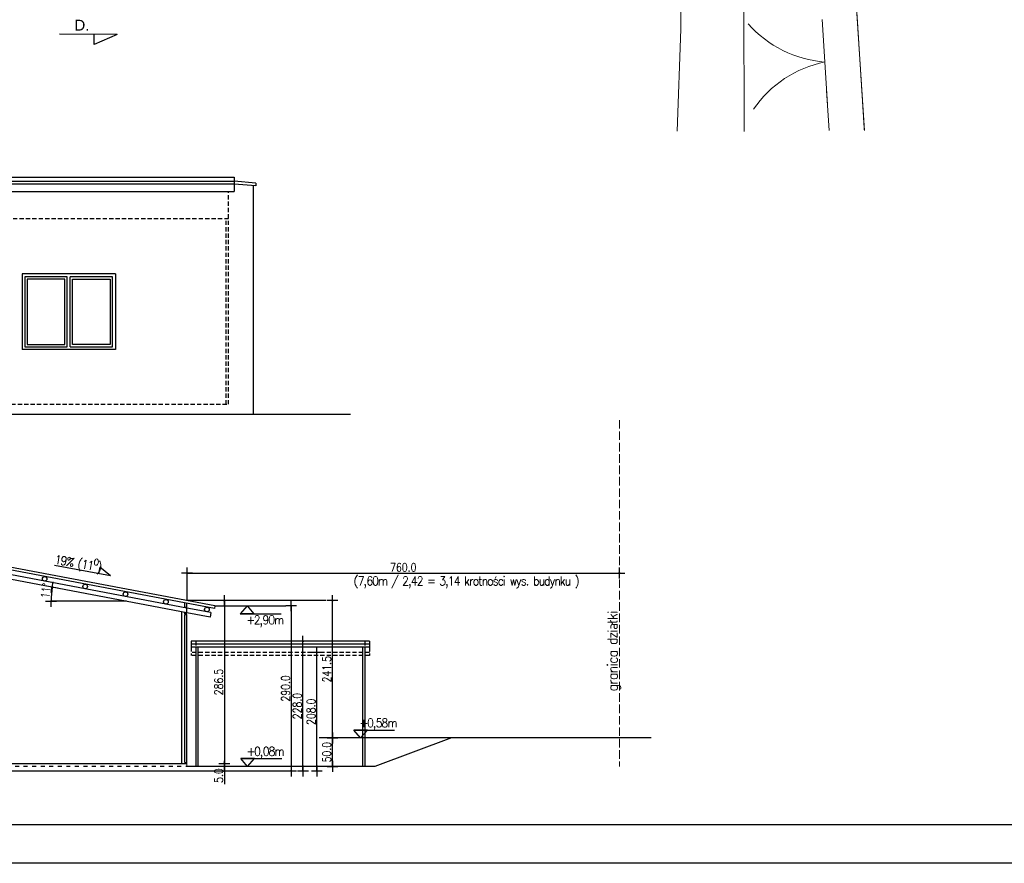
# Model space of a CAD drawing. Header units: millimetres. Extents: x 22865 to 60762, y -18816 to 15611.
# Tile 11 of 256: x 37494 to 39224, y -15364 to -13882. Entities that reach past the tile are written whole.
import ezdxf

# ---------------------------------------------------------------- set-up
doc = ezdxf.new("R2010")
doc.units = ezdxf.units.MM
for name, pattern in [('3_SUEP_A', [0]), ('DASHED', [15, 7, -8]), ('DASHED2', [0.375, 0.25, -0.125]), ('EGDE', [0]), ('EGKK', [2, 1.5, -0.5])]:
    doc.linetypes.add(name, pattern=pattern)
for name, color, linetype, lineweight in [('CIENKA', 1, 'Continuous', 13), ('Dzialki', 7, 'EGDE', 18), ('Kontury', 96, 'EGKK', 18), ('Nowe_Archibet 420-K Ściany_Nr_pióra__162', 252, 'Continuous', 5), ('OTO_L_1', 7, 'Continuous', 18), ('SUEP_L_0', 1, '3_SUEP_A', 18)]:
    doc.layers.add(name, color=color, linetype=linetype, lineweight=lineweight)
for name, color, linetype in [('RAMLA', 2, 'Continuous'), ('sciany murowane', 4, 'Continuous'), ('widokowa', 2, 'Continuous'), ('WYMIARY', 6, 'Continuous')]:
    doc.layers.add(name, color=color, linetype=linetype)
doc.styles.add('1-100', font='simplex.shx', dxfattribs={"width": 0.8, "height": 15})
doc.styles.add('1-50', font='simplex.shx', dxfattribs={"width": 0.8, "height": 12})
doc.dimstyles.new('1-100', dxfattribs={"dimscale": 0.5, "dimtxt": 100, "dimasz": 1, "dimexe": 0.18, "dimexo": 0.0625, "dimgap": 5, "dimtad": 1, "dimdec": 1, "dimzin": 0, "dimdsep": 46, "dimtxsty": '1-100', "dimblk1": 'K', "dimblk2": 'K', "dimsah": 1, "dimcen": 0.09, "dimse1": 1, "dimse2": 1, "dimadec": 0, "dimazin": 0, "dimtfac": 1, "dimtdec": 1, "dimtofl": 0, "dimtmove": 0, "dimatfit": 3, "dimldrblk": 'K', "dimfxl": 0, "dimtolj": 1, "dimtzin": 0, "dimarcsym": 0})

# ---------------------------------------------------------------- blocks, each defined once
blk = doc.blocks.new('K')
for p, q in [((-19.1, 0), (19.1, 0)), ((0, -19.1), (0, 19.1))]:
    blk.add_line(p, q)
blk.add_circle((0, 0), 2.02)
blk = doc.blocks.new('*D3029')
at = {"layer": 'WYMIARY', "color": 0, "lineweight": -2, "ltscale": 0.2}
blk.add_line((37788.6, -14853.9), (38547.7, -14853.9), dxfattribs=at)
at = {"layer": 'WYMIARY', "color": 0, "linetype": 'ByBlock', "lineweight": -2, "xscale": 0.5, "yscale": 0.5, "zscale": 0.5, "rotation": 180}
blk.add_blockref('K', (37788.1, -14853.9), dxfattribs=at)
at = {"layer": 'WYMIARY', "color": 0, "linetype": 'ByBlock', "lineweight": -2, "xscale": 0.5, "yscale": 0.5, "zscale": 0.5}
blk.add_blockref('K', (38548.2, -14853.9), dxfattribs=at)
at = {"layer": 'WYMIARY', "color": 0, "ltscale": 0.2, "insert": (38168.2, -14843.9), "char_height": 15, "attachment_point": 5, "style": '1-100'}
blk.add_mtext('\\A1;760.0', dxfattribs=at)
blk = doc.blocks.new('*D3030')
at = {"layer": 'WYMIARY', "color": 0, "lineweight": -2, "ltscale": 0.2}
blk.add_line((37853.8, -14902.7), (37853.8, -15188.1), dxfattribs=at)
at = {"layer": 'WYMIARY', "color": 0, "linetype": 'ByBlock', "lineweight": -2, "xscale": 0.5, "yscale": 0.5, "zscale": 0.5}
for p, rotation in [((37853.8, -14902.2), 90), ((37853.8, -15188.6), 270)]:
    blk.add_blockref('K', p, dxfattribs=dict(at, rotation=rotation))
at = {"layer": 'WYMIARY', "color": 0, "ltscale": 0.2, "insert": (37843.8, -15045.4), "char_height": 15, "attachment_point": 5, "rotation": 90, "style": '1-100'}
blk.add_mtext('\\A1;286.5', dxfattribs=at)
blk = doc.blocks.new('*D3031')
at = {"layer": 'WYMIARY', "color": 0, "lineweight": -2, "ltscale": 0.2}
blk.add_line((38043.8, -15193.1), (38043.8, -15144.1), dxfattribs=at)
at = {"layer": 'WYMIARY', "color": 0, "linetype": 'ByBlock', "lineweight": -2, "xscale": 0.5, "yscale": 0.5, "zscale": 0.5}
for p, rotation in [((38043.8, -15143.6), 90), ((38043.8, -15193.6), 270)]:
    blk.add_blockref('K', p, dxfattribs=dict(at, rotation=rotation))
at = {"layer": 'WYMIARY', "color": 0, "ltscale": 0.2, "insert": (38033.8, -15168.6), "char_height": 15, "attachment_point": 5, "rotation": 90, "style": '1-100'}
blk.add_mtext('\\A1;50.0', dxfattribs=at)
blk = doc.blocks.new('*D3032')
at = {"layer": 'WYMIARY', "color": 0, "lineweight": -2, "ltscale": 0.2}
blk.add_line((38043.8, -15143.1), (38043.8, -14902.7), dxfattribs=at)
at = {"layer": 'WYMIARY', "color": 0, "linetype": 'ByBlock', "lineweight": -2, "xscale": 0.5, "yscale": 0.5, "zscale": 0.5}
for p, rotation in [((38043.8, -14902.2), 90), ((38043.8, -15143.6), 270)]:
    blk.add_blockref('K', p, dxfattribs=dict(at, rotation=rotation))
at = {"layer": 'WYMIARY', "color": 0, "ltscale": 0.2, "insert": (38033.8, -15022.9), "char_height": 15, "attachment_point": 5, "rotation": 90, "style": '1-100'}
blk.add_mtext('\\A1;241.5', dxfattribs=at)
blk = doc.blocks.new('*D3045')
at = {"layer": 'WYMIARY', "color": 0, "lineweight": -2, "ltscale": 0.2}
for p, q in [((37853.8, -15188.1), (37853.8, -15187.6)), ((37853.8, -15194.1), (37853.8, -15224.8))]:
    blk.add_line(p, q, dxfattribs=at)
at = {"layer": 'WYMIARY', "color": 0, "linetype": 'ByBlock', "lineweight": -2, "xscale": 0.5, "yscale": 0.5, "zscale": 0.5}
for p, rotation in [((37853.8, -15188.6), 270), ((37853.8, -15193.6), 90)]:
    blk.add_blockref('K', p, dxfattribs=dict(at, rotation=rotation))
at = {"layer": 'WYMIARY', "color": 0, "ltscale": 0.2, "insert": (37843.8, -15209.7), "char_height": 15, "attachment_point": 5, "rotation": 90, "style": '1-100'}
blk.add_mtext('\\A1;5.0', dxfattribs=at)
blk = doc.blocks.new('*D3340')
at = {"layer": 'WYMIARY', "color": 0, "lineweight": -2, "ltscale": 0.2}
blk.add_line((37971.3, -14912.1), (37971.3, -15201.1), dxfattribs=at)
at = {"layer": 'WYMIARY', "color": 0, "linetype": 'ByBlock', "lineweight": -2, "xscale": 0.5, "yscale": 0.5, "zscale": 0.5}
for p, rotation in [((37971.3, -14911.6), 90), ((37971.3, -15201.6), 270)]:
    blk.add_blockref('K', p, dxfattribs=dict(at, rotation=rotation))
at = {"layer": 'WYMIARY', "color": 0, "ltscale": 0.2, "insert": (37961.3, -15056.6), "char_height": 15, "attachment_point": 5, "rotation": 90, "style": '1-100'}
blk.add_mtext('\\A1;290.0', dxfattribs=at)
blk = doc.blocks.new('*D3341')
at = {"layer": 'WYMIARY', "color": 0, "lineweight": -2, "ltscale": 0.2}
blk.add_line((38016.2, -15201.1), (38016.2, -14994.1), dxfattribs=at)
at = {"layer": 'WYMIARY', "color": 0, "linetype": 'ByBlock', "lineweight": -2, "xscale": 0.5, "yscale": 0.5, "zscale": 0.5}
for p, rotation in [((38016.2, -14993.6), 90), ((38016.2, -15201.6), 270)]:
    blk.add_blockref('K', p, dxfattribs=dict(at, rotation=rotation))
at = {"layer": 'WYMIARY', "color": 0, "ltscale": 0.2, "insert": (38006.2, -15097.6), "char_height": 15, "attachment_point": 5, "rotation": 90, "style": '1-100'}
blk.add_mtext('\\A1;208.0', dxfattribs=at)
blk = doc.blocks.new('*D3342')
at = {"layer": 'WYMIARY', "color": 0, "lineweight": -2, "ltscale": 0.2}
blk.add_line((37991.9, -15201.1), (37991.9, -14974.1), dxfattribs=at)
at = {"layer": 'WYMIARY', "color": 0, "linetype": 'ByBlock', "lineweight": -2, "xscale": 0.5, "yscale": 0.5, "zscale": 0.5}
for p, rotation in [((37991.9, -14973.6), 90), ((37991.9, -15201.6), 270)]:
    blk.add_blockref('K', p, dxfattribs=dict(at, rotation=rotation))
at = {"layer": 'WYMIARY', "color": 0, "ltscale": 0.2, "insert": (37981.9, -15087.6), "char_height": 15, "attachment_point": 5, "rotation": 90, "style": '1-100'}
blk.add_mtext('\\A1;228.0', dxfattribs=at)
blk = doc.blocks.new('*D3668')
at = {"layer": 'WYMIARY', "color": 0, "lineweight": -2}
blk.add_arc((37681.9, -14903.5), 132.6, 169.5136, 179.784, dxfattribs=at)
at = {"layer": 'WYMIARY', "color": 0, "linetype": 'ByBlock', "lineweight": -2, "xscale": 0.5, "yscale": 0.5, "zscale": 0.5}
for p, rotation in [((37551.5, -14878.9), 79.40560034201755), ((37549.2, -14903.5), 269.8919944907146)]:
    blk.add_blockref('K', p, dxfattribs=dict(at, rotation=rotation))
at = {"layer": 'WYMIARY', "color": 0, "ltscale": 0.2, "insert": (37540.4, -14885), "char_height": 15, "attachment_point": 5, "rotation": 82.528, "style": '1-100'}
blk.add_mtext('\\A1;11%%d', dxfattribs=at)

msp = doc.modelspace()

# ---------------------------------------------------------------- linework, layer by layer
at = {"layer": 'Dzialki'}
msp.add_line((38959.23, -13774.02), (38978.37, -14076.71), dxfattribs=at)
at = {"layer": 'Kontury'}
msp.add_line((38959.23, -13774.02), (38978.37, -14076.71), dxfattribs=at)
at = {"layer": 'Kontury', "ltscale": 10}
msp.add_line((38548.2, -14585.11), (38548.2, -15193.63), dxfattribs=at)
at = {"layer": 'Nowe_Archibet 420-K Ściany_Nr_pióra__162', "color": 5, "ltscale": 0.2}
msp.add_line((37788.15, -15186.63), (37788.15, -15193.63), dxfattribs=at)
at = {"layer": 'OTO_L_1'}
for p, q in [((38913.45, -14030.93), (38904.18, -13881.22)), ((38916.28, -14076.71), (38911.9, -14005.98))]:
    msp.add_line(p, q, dxfattribs=at)
for centre, start, end in [((38924.17, -13756.67), 221.52099, 265.59536), ((38948.63, -14152.07), 101.48427, 145.55864)]:
    msp.add_arc(centre, 200, start, end, dxfattribs=at)
at = {"layer": 'RAMLA', "color": 2}
msp.add_lwpolyline([(32935.14, -11231.39), (40044.04, -11231.39), (40044.04, -15296.39), (32935.14, -15296.39)], close=True, dxfattribs=at)
at = {"layer": 'sciany murowane', "ltscale": 0.2}
for p, q in [((37662.28, -14328.4), (37498.28, -14328.4)), ((38075.65, -14575.4), (33061.01, -14575.4)), ((38253.15, -15143.63), (38118.15, -15193.63)), ((38603.51, -15143.63), (38253.15, -15143.63)), ((36074.15, -15188.63), (37788.15, -15188.63)), ((38118.15, -15193.63), (37788.15, -15193.63))]:
    msp.add_line(p, q, dxfattribs=at)
at = {"layer": 'sciany murowane', "color": 2, "ltscale": 0.2}
for p, q in [((37662.28, -14328.4), (37498.28, -14328.4)), ((37498.28, -14328.4), (37498.28, -14461.4)), ((37662.28, -14328.4), (37662.28, -14461.4)), ((37662.28, -14461.4), (37498.28, -14461.4))]:
    msp.add_line(p, q, dxfattribs=at)
at = {"layer": 'sciany murowane', "color": 3, "linetype": 'DASHED'}
msp.add_line((37838.15, -15193.63), (36967.15, -15193.63), dxfattribs=at)
at = {"layer": 'SUEP_L_0', "linetype": '3_SUEP_A'}
for p, q in [((38656.68, -13325.03), (38655.71, -13898.21)), ((38766.34, -13798.38), (38767.42, -14078.03)), ((38655.71, -13898.21), (38649.23, -14077.79))]:
    msp.add_line(p, q, dxfattribs=at)
at = {"layer": 'widokowa', "color": 6, "ltscale": 0.2}
for p, q in [((34871.78, -14158.4), (37871.27, -14158.4)), ((34871.78, -14165.4), (37871.27, -14165.4)), ((37871.27, -14158.4), (37871.27, -14165.4))]:
    msp.add_line(p, q, dxfattribs=at)
at = {"layer": 'widokowa', "color": 1, "ltscale": 0.2}
for p, q in [((37909.28, -14168.85), (37871.27, -14165.4)), ((37909.28, -14168.85), (37909.28, -14173.87)), ((37909.28, -14173.87), (37871.27, -14170.42)), ((37577.78, -14456.4), (37577.78, -14333.4)), ((37582.78, -14456.4), (37582.78, -14333.4)), ((37788.15, -14915.49), (37315.15, -14826.1)), ((37788.15, -14923.63), (37315.15, -14834.24)), ((37779.15, -15188.63), (37779.15, -14921.93)), ((37830.27, -14923.45), (37788.15, -14915.49)), ((37828.78, -14931.31), (37788.15, -14923.63)), ((37830.27, -14923.45), (37828.78, -14931.31))]:
    msp.add_line(p, q, dxfattribs=at)
at = {"layer": 'widokowa', "ltscale": 0.2}
for p, q in [((37871.27, -14165.4), (37871.27, -14183.4)), ((34871.78, -14170.4), (37871.27, -14170.4)), ((34871.78, -14183.4), (37871.27, -14183.4)), ((37904.28, -14173.42), (37904.28, -14575.4))]:
    msp.add_line(p, q, dxfattribs=at)
at = {"layer": 'widokowa', "color": 1, "linetype": 'DASHED2', "ltscale": 30}
for p, q in [((37861.28, -14557.4), (37861.28, -14183.4)), ((37861.28, -14231.4), (37281.78, -14231.4)), ((36613.28, -14557.4), (37861.28, -14557.4)), ((37803.48, -14973.63, 24012), (37803.48, -14998.63, 24012)), ((38108.69, -14973.63), (37838.15, -14973.63)), ((38100.69, -14973.63, 23996), (38100.69, -14998.63, 23996)), ((37795.48, -14984.05, 24012), (37795.48, -14998.63, 24012)), ((38108.69, -14993.63), (37795.48, -14993.63)), ((38108.69, -14998.63), (37795.48, -14998.63)), ((38108.69, -14984.05, 23996), (38108.69, -14998.63, 23996))]:
    msp.add_line(p, q, dxfattribs=at)
at = {"layer": 'widokowa', "color": 250, "linetype": 'DASHED2', "ltscale": 30}
msp.add_line((37857.28, -14557.4), (37857.28, -14231.4), dxfattribs=at)
at = {"layer": 'widokowa', "color": 9, "ltscale": 0.2}
for p, q in [((37836.22, -14916.44), (37315.54, -14818.03)), ((37837.15, -14911.52), (37315.66, -14812.97)), ((37837.15, -14911.52), (37836.22, -14916.44))]:
    msp.add_line(p, q, dxfattribs=at)
at = {"layer": 'widokowa', "color": 2, "ltscale": 0.2}
for p, q in [((37784.15, -14914.63), (37784.15, -14906.6)), ((37788.15, -14914.63), (37788.15, -14907.35)), ((37784.15, -15186.63), (37784.15, -14926.63)), ((37784.15, -14926.63), (37788.15, -14926.63)), ((37788.15, -15186.63), (37788.15, -14926.63)), ((38108.69, -14973.63), (37795.48, -14973.63)), ((37795.48, -14973.63, 24012), (37795.48, -14979.05, 24012)), ((38108.69, -14973.63, 23996), (38108.69, -14979.05, 23996)), ((37803.48, -14984.05, 24012), (37803.48, -15193.63, 24012)), ((37807.48, -14984.05, 24012), (37807.48, -15193.63, 24012)), ((37784.15, -15186.63), (37788.15, -15186.63))]:
    msp.add_line(p, q, dxfattribs=at)
at = {"layer": 'widokowa', "color": 3, "ltscale": 0.2}
for p, q in [((38108.69, -14979.05), (37795.48, -14979.05)), ((37795.48, -14979.05), (37795.48, -14984.05)), ((38108.69, -14979.05), (38108.69, -14984.05)), ((38108.69, -14984.05), (37795.48, -14984.05)), ((38096.69, -14984.05, 23996), (38096.69, -15193.63, 23996)), ((38100.69, -14984.05, 23996), (38100.69, -15193.63, 23996))]:
    msp.add_line(p, q, dxfattribs=at)
at = {"layer": 'widokowa', "color": 1, "ltscale": 0.2}
for points in [[(37577.78, -14333.4), (37503.28, -14333.4), (37503.28, -14456.4), (37577.78, -14456.4)], [(37582.78, -14456.4), (37657.28, -14456.4), (37657.28, -14333.4), (37582.78, -14333.4)]]:
    msp.add_lwpolyline(points, dxfattribs=at)
for points in [[(37573.78, -14337.4), (37507.28, -14337.4), (37507.28, -14452.4), (37573.78, -14452.4)], [(37586.78, -14337.4), (37653.28, -14337.4), (37653.28, -14452.4), (37586.78, -14452.4)]]:
    msp.add_lwpolyline(points, close=True, dxfattribs=at)
for centre in [(37538.15, -14864.17), (37609.15, -14877.59), (37680.15, -14891.01), (37751.15, -14904.43), (37823.15, -14918.04)]:
    msp.add_circle(centre, 4, dxfattribs=at)
at = {"layer": 'WYMIARY', "color": 3}
for p, q in [((37665.63, -13907.48), (37563.98, -13907.27)), ((37625, -13925.2), (37625.03, -13907.4)), ((37665.63, -13907.48), (37625, -13925.2))]:
    msp.add_line(p, q, dxfattribs=at)
at = {"layer": 'WYMIARY'}
for p, q in [((37653.57, -14858.9), (37555.48, -14840.36)), ((37635.06, -14843.8), (37632.94, -14855)), ((37653.57, -14858.9), (37635.06, -14843.8)), ((37681.86, -14903.55), (37550.28, -14903.55))]:
    msp.add_line(p, q, dxfattribs=at)
at = {"layer": 'WYMIARY', "ltscale": 0.2}
for p, q in [((37788.15, -14863.42), (37788.15, -14902.26)), ((38032.46, -14902.16), (37788.15, -14902.16)), ((37837.15, -14911.62), (37961.76, -14911.62)), ((38253.15, -15143.63), (38020.28, -15143.63)), ((36909.15, -15201.63), (37961.76, -15201.63))]:
    msp.add_line(p, q, dxfattribs=at)
msp.add_lwpolyline([(29895.74, -10984.56), (49905.31, -10984.56), (49905.31, -15363.85), (29895.74, -15363.85)], close=True, dxfattribs=at)
at = {"layer": 'WYMIARY'}
for points in [[(37893.65, -14911.62), (37881.78, -14925.38), (37953.42, -14925.38)], [(37893.65, -14911.62), (37905.51, -14925.38), (37881.78, -14925.38)], [(38093.26, -15143.63), (38081.39, -15129.88), (38153.03, -15129.88)], [(38093.26, -15143.63), (38105.12, -15129.88), (38081.39, -15129.88)], [(37894.76, -15193.63), (37882.89, -15179.88), (37954.53, -15179.88)], [(37894.76, -15193.63), (37906.63, -15179.88), (37882.89, -15179.88)]]:
    msp.add_lwpolyline(points, dxfattribs=at)
at = {"layer": 'WYMIARY', "color": 3, "ltscale": 0.2}
msp.add_lwpolyline([(37783.15, -14924.63), (37788.15, -14924.63), (37788.15, -14914.63), (37783.15, -14914.63)], dxfattribs=at)

# ---------------------------------------------------------------- texts
at = {"layer": 'CIENKA', "color": 2, "insert": (37590.31, -13881.86), "char_height": 19, "width": 655.4139, "attachment_point": 1, "rotation": 359.88303, "style": '1-50'}
msp.add_mtext('{\\W1;\\fArial|b0|i0|c238|p34;D.}', dxfattribs=at)
at = {"layer": 'Kontury', "insert": (38538.66, -15061.95), "char_height": 18, "width": 302.1591, "attachment_point": 4, "rotation": 89.88303, "style": '1-100'}
msp.add_mtext('{\\T0.9;\\W0.9;\\Fsimplex8|c238;granica działki}', dxfattribs=at)
at = {"layer": 'WYMIARY', "insert": (37558.26, -14816.79), "char_height": 15.5, "width": 706.4568, "attachment_point": 1, "rotation": 350.04304, "style": '1-50'}
msp.add_mtext('\\A1;{\\T0.75;\\W0.9;\\FSIMPLEX8.SHX|c226;19% (11{\\H0.7x;\\SO^ ;})}', dxfattribs=at)
at = {"layer": 'WYMIARY', "char_height": 15.5, "width": 706.4568, "attachment_point": 1, "style": '1-50'}
for s, insert in [('\\A1;{\\T0.75;\\W0.9;\\FSIMPLEX8.SHX|c226;(7,60m / 2,42 = 3,14 krotności wys. budynku )}', (38080.96, -14860.03)), ('\\A1;{\\T0.75;\\W0.9;\\FSIMPLEX8.SHX|c226;+2,90m}', (37892.38, -14928.49)), ('\\A1;{\\T0.75;\\W0.9;\\FSIMPLEX8.SHX|c226;+0,58m}', (38091.36, -15109.42)), ('\\A1;{\\T0.75;\\W0.9;\\FSIMPLEX8.SHX|c226;+0,08m}', (37892.86, -15159.42))]:
    msp.add_mtext(s, dxfattribs=dict(at, insert=insert))

# ---------------------------------------------------------------- dimensions: what is measured, and where the dimension line sits
at = {"layer": 'WYMIARY'}
dim = msp.add_angular_dim_2l(base=(37549.5, -14895.29), line1=((37681.86, -14903.55), (37550.28, -14903.55)), line2=((37788.15, -14923.63), (37315.15, -14834.24)), dimstyle='1-100', dxfattribs=at)
dim.commit()
dim.dimension.update_dxf_attribs({"geometry": '*D3668', "text_midpoint": (37550.36, -14886.3), "dimtype": 162})
at = {"layer": 'WYMIARY', "ltscale": 0.2}
dim = msp.add_linear_dim(base=(38548.1974, -14853.8612), p1=(37788.1494, -14937.4261), p2=(38548.1974, -14941.5535), dimstyle='1-100', override={"dimtxsty": '1-100', "dimldrblk": 'K'}, dxfattribs=at)
dim.commit()
dim.dimension.update_dxf_attribs({"geometry": '*D3029', "text_midpoint": (38168.1734, -14843.8612)})
for base, p1, p2, picture, middle in [((37853.79, -15188.63), (37792.2, -14902.16), (37788.15, -15188.63), '*D3030', (37843.79, -15045.4)), ((37991.88, -14973.63), (37980.88, -15201.63), (37980.88, -14973.63), '*D3342', (37981.88, -15087.63)), ((38016.23, -14993.63), (37980.88, -15201.63), (37980.88, -14993.63), '*D3341', (38006.23, -15097.63)), ((37853.79, -15193.63), (37865.36, -15188.63), (37865.36, -15193.63), '*D3045', (37843.79, -15209.71))]:
    dim = msp.add_linear_dim(base=base, p1=p1, p2=p2, angle=90, dimstyle='1-100', override={"dimtxsty": '1-100', "dimldrblk": 'K'}, dxfattribs=at)
    dim.commit()
    dim.dimension.update_dxf_attribs({"geometry": picture, "text_midpoint": middle})
for base, p1, p2, picture, middle in [((38043.82, -14902.16), (38038.32, -15143.63), (38038.32, -14902.16), '*D3032', (38033.82, -15022.9)), ((37971.32, -15201.63), (37961.76, -14911.62), (37944.75, -15201.63), '*D3340', (37961.32, -15056.63)), ((38043.82, -15143.63), (38035.75, -15193.63), (38074.96, -15143.63), '*D3031', (38033.82, -15168.63))]:
    dim = msp.add_linear_dim(base=base, p1=p1, p2=p2, angle=90, dimstyle='1-100', dxfattribs=at)
    dim.commit()
    dim.dimension.update_dxf_attribs({"geometry": picture, "text_midpoint": middle})

doc.saveas('drawing.dxf')
